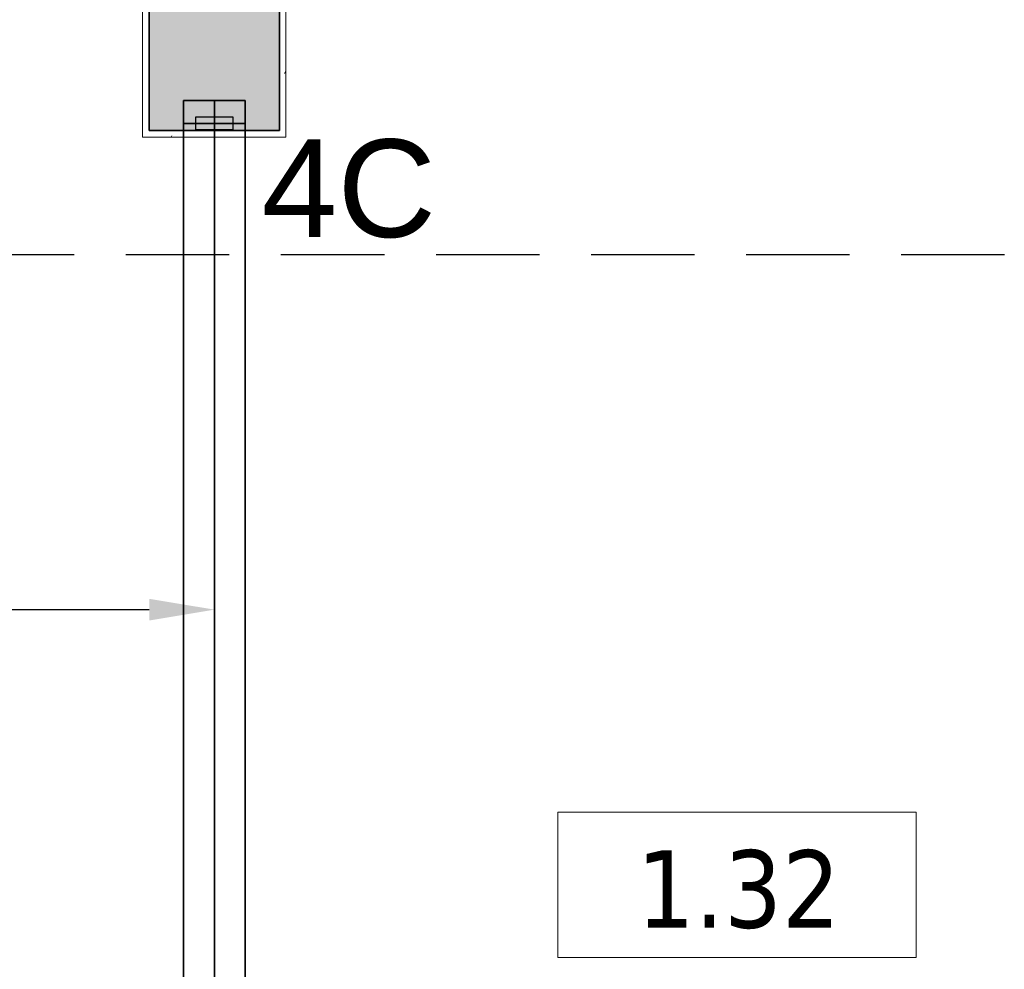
# Model space of a CAD drawing. Extents: x 3176 to 58266, y 1852 to 38199.
# Tile 152 of 256: x 29885 to 31397, y 34341 to 35798. Entities that reach past the tile are written whole.
import ezdxf
from ezdxf.enums import TextEntityAlignment as Align

# ---------------------------------------------------------------- set-up
doc = ezdxf.new("R2010")
doc.units = 0
doc.header["$LTSCALE"] = 50
doc.header["$PDSIZE"] = -5
doc.linetypes.add('HIDDEN2', pattern=[4.7625, 3.175, -1.5875])
doc.layers.get('0').update_dxf_attribs({"linetype": 'CONTINUOUS'})
doc.layers.get('DEFPOINTS').update_dxf_attribs({"linetype": 'CONTINUOUS'})
for name, color, linetype in [('AS-A38--_F----5', 2, 'CONTINUOUS'), ('AS-A38--_F---4-', 9, 'CONTINUOUS'), ('AS-I38-M_F----5_Muuraansluitingen', 7, 'CONTINUOUS'), ('AS-I38-M_F----5_Wandmodulen', 7, 'CONTINUOUS'), ('AS-L38--', 7, 'CONTINUOUS'), ('AS-L38--_F----5', 7, 'CONTINUOUS'), ('AS-L38--_F---4-', 7, 'CONTINUOUS'), ('AS-L38--_F-23--', 3, 'CONTINUOUS'), ('AS-L38--_F1-----', 2, 'CONTINUOUS'), ('AS-L38--_F123--', 7, 'CONTINUOUS'), ('AS-M38--_F123--_Wandlengte', 1, 'CONTINUOUS'), ('IWTEKST', 2, 'CONTINUOUS')]:
    doc.layers.add(name, color=color, linetype=linetype)
doc.layers.add('IWHARTWAND', color=6, linetype='CONTINUOUS', plot=False)
for name, color, linetype, lineweight in [('Onderlegger 1e verdieping$0$A-AREA-IDEN', 8, 'CONTINUOUS', 18), ('Onderlegger 1e verdieping$0$A-GENM', 8, 'CONTINUOUS', 18), ('Onderlegger 1e verdieping$0$S-COLS', 8, 'CONTINUOUS', 18)]:
    doc.layers.add(name, color=color, linetype=linetype, lineweight=lineweight)
doc.styles.add('Onderlegger 1e verdieping$0$Tahoma_1', font='TAHOMA.TTF', dxfattribs={"height": 238.040123})
doc.styles.get("Standard").update_dxf_attribs({"font": 'isocp.shx'})
doc.dimstyles.new('CWall_F2_Wandlengte', dxfattribs={"dimscale": 50, "dimtxt": 2.5, "dimasz": 2, "dimexe": 1, "dimexo": 1, "dimgap": 0.5, "dimtad": 1, "dimdec": 0, "dimdsep": 46, "dimtxsty": 'Standard', "dimcen": 2.5, "dimclrt": 2, "dimadec": 0, "dimazin": 0, "dimtfac": 1, "dimtdec": 0, "dimtix": 1, "dimtmove": 2, "dimatfit": 0, "dimfxl": 0, "dimtolj": 1, "dimtzin": 0, "dimarcsym": 0})
pattern_1 = [(0, (822.5, 1360), (31.75, 31.75), [15.875, -47.625]), (90, (830.438, 1352.062), (-31.75, 31.75), [15.875, -47.625])]

# ---------------------------------------------------------------- blocks, each defined once
blk = doc.blocks.new('Onderlegger 1e verdieping$0$42_KA leemstuc betonkolomafwerking - Type-V322-Plotview 1e Verdieping - schaal 1 op 100')
at = {"layer": 'Onderlegger 1e verdieping$0$A-GENM'}
h = blk.add_hatch(dxfattribs=at)
h.set_pattern_fill('FP_362', color=256, style=0, pattern_type=2)
h.set_pattern_definition([(0, (-30350.26, -35895.2), (406.4, 101.6), [33.528, -271.272, 33.528, -1896.872]), (0, (-30350.26, -35895.2), (406.4, 101.6), [-338.328, -271.272, 33.528, -576.072, -1016]), (0, (-30350.26, -35895.2), (406.4, 101.6), [-1219.2, 33.528, -271.272, 33.528, -677.672]), (0, (-30350.26, -35895.2), (406.4, 101.6), [-1557.528, -169.672, 33.528, -474.472]), (120, (-30197.86, -35844.4), (-291.18818, 301.15272), [33.528, -271.272, 33.528, -1896.872]), (120, (-30197.86, -35844.4), (-291.18818, 301.15272), [-338.328, -271.272, 33.528, -576.072, -1016]), (120, (-30197.86, -35844.4), (-291.18818, 301.15272), [-1219.2, 33.528, -271.272, 33.528, -677.672]), (120, (-30197.86, -35844.4), (-291.18818, 301.15272), [-1557.528, -169.672, 33.528, -474.472]), (240, (-30147.06, -35641.2), (-115.21182, -402.75272), [33.528, -271.272, 33.528, -1896.872]), (240, (-30147.06, -35641.2), (-115.21182, -402.75272), [-338.328, -271.272, 33.528, -576.072, -1016]), (240, (-30147.06, -35641.2), (-115.21182, -402.75272), [-1219.2, 33.528, -271.272, 33.528, -677.672]), (240, (-30147.06, -35641.2), (-115.21182, -402.75272), [-1557.528, -169.672, 33.528, -474.472])])
h.paths.add_polyline_path([(-57, -277), (-57, 93), (-277, 93), (-277, -277), (-211.3, -277)], flags=0)
h.paths.add_polyline_path([(-267, -267), (-267, 83), (-67, 83), (-67, -267), (-211.3, -267)], flags=0)
for p, q in [((-57, 93), (-277, 93)), ((-277, 93), (-277, -277)), ((-57, -277), (-57, 93)), ((-267, 83), (-67, 83)), ((-267, -267), (-267, 83)), ((-67, 83), (-67, -267)), ((-67, -267), (-267, -267)), ((-277, -277), (-57, -277))]:
    blk.add_line(p, q, dxfattribs=at)
blk = doc.blocks.new('Onderlegger 1e verdieping$0$00_KU ruimtetag groot - 00_KU ruimtetag groot-3653893-Plotview 1e Verdieping - schaal 1 op 100')
at = {"layer": 'Onderlegger 1e verdieping$0$A-AREA-IDEN'}
for p, q in [((5.5, 2.164), (-5.5, 2.164)), ((-5.5, 2.164), (-5.5, -2.302)), ((5.5, -2.302), (5.5, 2.164)), ((-5.5, -2.302), (5.5, -2.302))]:
    blk.add_line(p, q, dxfattribs=at)
blk = doc.blocks.new('Onderlegger 1e verdieping')
at = {"layer": 'Onderlegger 1e verdieping$0$S-COLS', "lineweight": 5}
blk.add_hatch(color=256, dxfattribs=at).paths.add_polyline_path([(30283.6, 35628.2), (30283.6, 35978.2), (30083.6, 35978.2), (30083.6, 35628.2), (30138.9, 35628.2)], flags=0)
at = {"layer": 'Onderlegger 1e verdieping$0$S-COLS', "lineweight": 35}
for p, q in [((30083.6, 35978.2), (30083.6, 35628.2)), ((30283.6, 35628.2), (30283.6, 35978.2)), ((30083.6, 35628.2), (30283.6, 35628.2))]:
    blk.add_line(p, q, dxfattribs=at)
at = {"layer": 'Onderlegger 1e verdieping$0$A-AREA-IDEN', "xscale": 49.99999999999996, "yscale": 49.99999999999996, "zscale": 49.99999999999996}
blk.add_blockref('Onderlegger 1e verdieping$0$00_KU ruimtetag groot - 00_KU ruimtetag groot-3653893-Plotview 1e Verdieping - schaal 1 op 100', (30986.1, 34473.9), dxfattribs=at)
at = {"layer": 'Onderlegger 1e verdieping$0$A-GENM'}
blk.add_blockref('Onderlegger 1e verdieping$0$42_KA leemstuc betonkolomafwerking - Type-V322-Plotview 1e Verdieping - schaal 1 op 100', (30350.3, 35895.2), dxfattribs=at)
at = {"layer": 'Onderlegger 1e verdieping$0$A-AREA-IDEN', "insert": (30988.4, 34523.5), "char_height": 119.02, "width": 384, "attachment_point": 2, "line_spacing_factor": 1.000232, "style": 'Onderlegger 1e verdieping$0$Tahoma_1'}
blk.add_mtext('1.32', dxfattribs=at)
blk = doc.blocks.new('*D244')
at = {"layer": 'AS-M38--_F123--_Wandlengte', "color": 0, "lineweight": -2}
for p, q in [((30183.6, 35015.1), (30183.6, 34842.8)), ((28350.6, 34988.8), (28350.6, 34842.8)), ((28450.6, 34892.8), (30083.6, 34892.8))]:
    blk.add_line(p, q, dxfattribs=at)
at = {"layer": 'AS-M38--_F123--_Wandlengte', "color": 0}
for points in [[(28450.6, 34909.4), (28450.6, 34876.1), (28350.6, 34892.8)], [(30083.6, 34909.4), (30083.6, 34876.1), (30183.6, 34892.8)]]:
    blk.add_solid(points, dxfattribs=at)
at = {"layer": 'DEFPOINTS', "color": 0}
for p in [(30183.6, 35065.1, 1236.3), (28350.6, 35038.8, -200), (30183.6, 34892.8)]:
    blk.add_point(p, dxfattribs=at)
at = {"layer": 'AS-M38--_F123--_Wandlengte', "color": 2, "insert": (29267.1, 34980.3), "char_height": 125, "attachment_point": 5}
blk.add_mtext('\\A1;1833', dxfattribs=at)
blk = doc.blocks.new('BvnAans-_CTA01')
at = {"layer": 'AS-L38--_F----5', "color": 0, "invisible_edges": 10}
blk.add_3dface([(0, 0), (1, 0), (1, 0, 1), (0, 0, 1)], dxfattribs=at)
at = {"layer": 'AS-L38--_F---4-', "invisible_edges": 10}
for points in [[(0, 0.5), (1, 0.5), (1, 0.5, 1), (0, 0.5, 1)], [(0, -0.5), (1, -0.5), (1, -0.5, 1), (0, -0.5, 1)]]:
    blk.add_3dface(points, dxfattribs=at)
at = {"layer": 'AS-L38--_F---4-'}
blk.add_3dface([(0, -0.5, 1), (0, 0.5, 1), (1, 0.5, 1), (1, -0.5, 1)], dxfattribs=at)
blk = doc.blocks.new('OndrAans_CTA01')
at = {"layer": 'AS-L38--_F----5', "color": 0, "invisible_edges": 10}
blk.add_3dface([(0, 0), (1, 0), (1, 0, 1), (0, 0, 1)], dxfattribs=at)
at = {"layer": 'AS-L38--_F---4-', "invisible_edges": 10}
for points in [[(0, 0.5), (1, 0.5), (1, 0.5, 1), (0, 0.5, 1)], [(0, -0.5), (1, -0.5), (1, -0.5, 1), (0, -0.5, 1)]]:
    blk.add_3dface(points, dxfattribs=at)
at = {"layer": 'AS-L38--_F123--', "color": 0}
blk.add_3dface([(0, -0.5), (1, -0.5), (1, 0.5), (0, 0.5)], dxfattribs=at)
blk = doc.blocks.new('Q0WDSTL-_CTA01')
at = {"layer": 'AS-L38--_F-23--'}
for p, q in [((0, 0.3), (0, 0.5)), ((0, -0.3), (0, -0.5))]:
    blk.add_line(p, q, dxfattribs=at)
at = {"layer": 'AS-L38--_F-23--', "color": 1}
blk.add_lwpolyline([(0, 0.3), (1, 0.3), (1, -0.3), (0, -0.3)], dxfattribs=at)
at = {"layer": 'AS-L38--_F1-----'}
blk.add_lwpolyline([(0, 0.5), (0, -0.5)], dxfattribs=at)
blk = doc.blocks.new('D1------_CTA01')
at = {"layer": 'AS-L38--_F----5', "color": 0}
blk.add_3dface([(0, 0), (1, 0), (1, 0, 1), (0, 0, 1)], dxfattribs=at)
at = {"layer": 'AS-L38--_F---4-'}
for points in [[(0, 0.5), (1, 0.5), (1, 0.5, 1), (0, 0.5, 1)], [(0, -0.5), (1, -0.5), (1, -0.5, 1), (0, -0.5, 1)]]:
    blk.add_3dface(points, dxfattribs=at)
blk = doc.blocks.new('QWND54--_CTA01')
at = {"layer": 'AS-A38--_F----5', "extrusion": (0, -1, 0)}
h = blk.add_hatch(dxfattribs=at)
h.set_pattern_fill('CROSS', color=256, scale=5, style=0)
h.set_pattern_definition(pattern_1)
h.paths.add_polyline_path([(0, 940), (1645, 940), (1645, 1780), (0, 1780)])
at = {"layer": 'AS-A38--_F---4-', "extrusion": (0, -1, 0)}
h = blk.add_hatch(dxfattribs=at)
h.set_pattern_fill('CROSS', color=256, scale=5, style=0)
h.set_pattern_definition(pattern_1)
h.paths.add_polyline_path([(0, 940), (1645, 940), (1645, 1780), (0, 1780)])
h = blk.add_hatch(dxfattribs=at)
h.set_pattern_fill('CROSS', color=256, scale=5, style=0)
h.set_pattern_definition(pattern_1)
h.paths.add_polyline_path([(0, 940), (1645, 940), (1645, 1780), (0, 1780)])
at = {"layer": 'AS-L38--', "xscale": 1645, "yscale": 95}
for name, p, zscale in [('BvnAans-_CTA01', (0, 0, 2660), 40), ('OndrAans_CTA01', (0, 0), 60), ('D1------_CTA01', (0, 0, 1780), 880), ('D1------_CTA01', (0, 0, 940), 840), ('D1------_CTA01', (0, 0, 60), 880)]:
    blk.add_blockref(name, p, dxfattribs=dict(at, zscale=zscale))
at = {"layer": 'AS-L38--', "xscale": 10, "yscale": 95, "zscale": 10, "rotation": 180}
blk.add_blockref('Q0WDSTL-_CTA01', (1645, 0), dxfattribs=at)
at = {"layer": 'AS-I38-M_F----5_Wandmodulen', "extrusion": (0, -1, 0)}
blk.add_text('AH-Z1', height=125, rotation=90, dxfattribs=at).set_placement((822.5, 2750), align=Align.MIDDLE_LEFT)
blk = doc.blocks.new('QEND16--_CTA01')
at = {"layer": 'AS-L38--_F----5', "invisible_edges": 1}
for points in [[(0, 0), (0, 0, 60), (35, 0, 60), (35, 0)], [(0, 0, 2660), (0, 0, 2700), (35, 0, 2700), (35, 0, 2660)]]:
    blk.add_3dface(points, dxfattribs=at)
at = {"layer": 'AS-L38--_F----5'}
blk.add_3dface([(0, 0, 60), (0, 0, 2660), (35, 0, 2660), (35, 0, 60)], dxfattribs=at)
at = {"layer": 'AS-L38--_F---4-', "invisible_edges": 1}
for points in [[(35, 47.5), (35, 47.5, 60), (0, 47.5, 60), (0, 47.5)], [(35, 47.5, 2660), (35, 47.5, 2700), (0, 47.5, 2700), (0, 47.5, 2660)], [(0, -47.5), (0, -47.5, 60), (35, -47.5, 60), (35, -47.5)], [(0, -47.5, 2660), (0, -47.5, 2700), (35, -47.5, 2700), (35, -47.5, 2660)]]:
    blk.add_3dface(points, dxfattribs=at)
at = {"layer": 'AS-L38--_F---4-'}
for points in [[(35, 47.5, 60), (35, 47.5, 2660), (0, 47.5, 2660), (0, 47.5, 60)], [(0, -47.5, 2700), (35, -47.5, 2700), (35, 47.5, 2700), (0, 47.5, 2700)], [(35, -47.5), (35, -47.5, 60), (35, 47.5, 60), (35, 47.5)], [(35, -47.5, 60), (35, -47.5, 2660), (35, 47.5, 2660), (35, 47.5, 60)], [(35, -47.5, 2660), (35, -47.5, 2700), (35, 47.5, 2700), (35, 47.5, 2660)], [(0, -47.5, 60), (0, -47.5, 2660), (35, -47.5, 2660), (35, -47.5, 60)]]:
    blk.add_3dface(points, dxfattribs=at)
at = {"layer": 'AS-L38--_F123--'}
blk.add_lwpolyline([(0, -47.5), (35, -47.5), (35, 47.5), (0, 47.5)], dxfattribs=at)
at = {"layer": 'DEFPOINTS'}
blk.add_point((35, 0, 2700), dxfattribs=at)
at = {"layer": 'AS-L38--', "xscale": 10, "yscale": 95, "zscale": 10}
blk.add_blockref('Q0WDSTL-_CTA01', (0, 0), dxfattribs=at)
at = {"layer": 'AS-I38-M_F----5_Muuraansluitingen', "extrusion": (0, -1, 0)}
blk.add_text('D4C', height=125, rotation=90, dxfattribs=at).set_placement((35, 2750), align=Align.MIDDLE_LEFT)

msp = doc.modelspace()

# ---------------------------------------------------------------- linework, layer by layer
at = {"layer": 'AS-L38--_F----5', "extrusion": (1, -9.49409e-16, 2.22045e-16)}
for p, q in [((30183.6, 35617.2, 2700), (30183.6, 35617.2, 3063)), ((30183.6, 35617.2, 3063), (30183.6, 35437.2, 3063)), ((30183.6, 35437.2, 2700), (30183.6, 35617.2, 3063)), ((30183.6, 35437.2, 3063), (30183.6, 35617.2, 2700)), ((30183.6, 35437.2, 3063), (30183.6, 35437.2, 2700))]:
    msp.add_line(p, q, dxfattribs=at)
at = {"layer": 'IWHARTWAND'}
msp.add_line((30183.6, 35617.2), (30183.6, 32161.2), dxfattribs=at)
at = {"layer": 'IWTEKST', "linetype": 'HIDDEN2'}
msp.add_line((5044.6, 35438.2), (53488.6, 35438.2), dxfattribs=at)

# ---------------------------------------------------------------- block references
msp.add_blockref('Onderlegger 1e verdieping', (0, 0))
at = {"layer": 'AS-L38--', "rotation": 89.99999999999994}
for name, p in [('QEND16--_CTA01', (30183.6, 35639.2)), ('QWND54--_CTA01', (30183.6, 33994.2))]:
    msp.add_blockref(name, p, dxfattribs=at)

# ---------------------------------------------------------------- texts
at = {"layer": 'IWTEKST', "insert": (30256.1, 35614.7, 120), "char_height": 150, "width": 3405, "attachment_point": 1}
msp.add_mtext('{\\fArial|b0|i0|c0|p34;4C}', dxfattribs=at)

# ---------------------------------------------------------------- dimensions: what is measured, and where the dimension line sits
at = {"layer": 'AS-M38--_F123--_Wandlengte'}
dim = msp.add_linear_dim(base=(30183.6, 34892.8), p1=(28350.6, 35038.8, -200), p2=(30183.6, 35065.1, 1236.3), dimstyle='CWall_F2_Wandlengte', dxfattribs=at)
dim.commit()
dim.dimension.update_dxf_attribs({"geometry": '*D244', "text_midpoint": (29267.1, 34980.3)})

doc.saveas('drawing.dxf')
